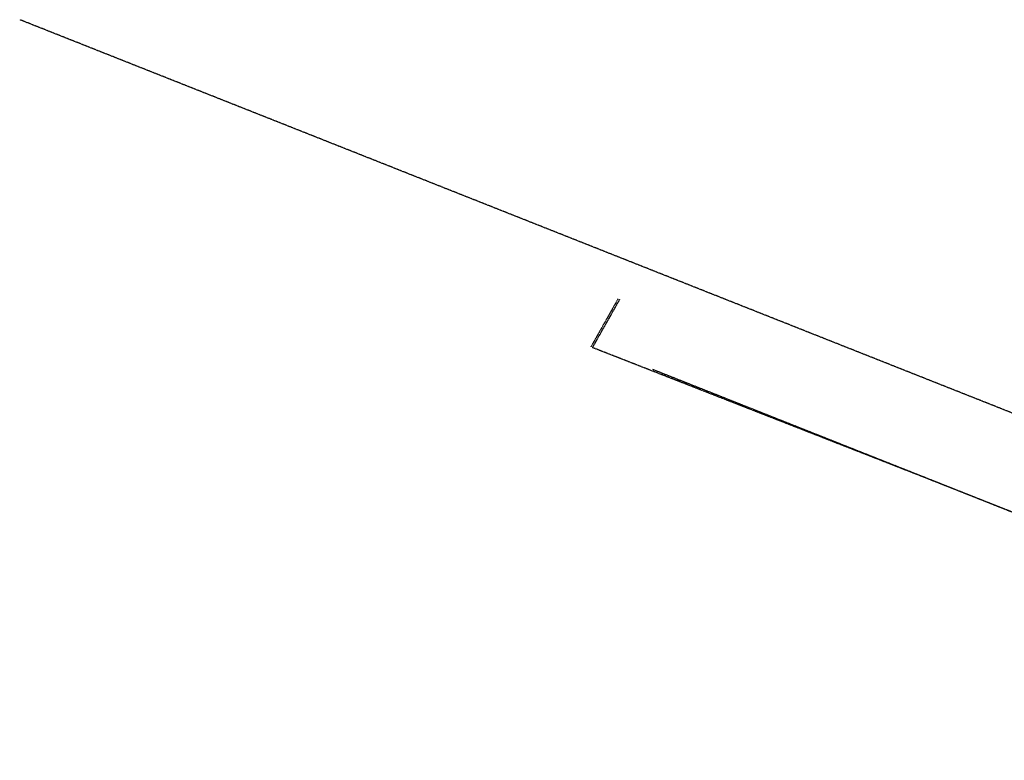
# Model space of a CAD drawing. Extents: x 429357 to 505151, y 227904 to 248592.
# Tile 2 of 256: x 434204 to 436639, y 241870 to 243702. Entities that reach past the tile are written whole.
import ezdxf

# ---------------------------------------------------------------- set-up
doc = ezdxf.new("R2010")
doc.units = 0
doc.header["$MEASUREMENT"] = 0
doc.linetypes.add('CENTER', pattern=[2, 1.25, -0.25, 0.25, -0.25])
doc.linetypes.add('STREAM2', pattern=[0.7375, 0.5, -0.05, 0.0125, -0.05, 0.0125, -0.05, 0.0125, -0.05])
for name, color, linetype in [('V-PROP-LINE-RR-MNDR', 23, 'STREAM2'), ('V-RWAY-CNTR-2012', 4, 'CENTER'), ('V-RWAY-CNTR-PLO-F031-COMP', 5, 'CENTER')]:
    doc.layers.add(name, color=color, linetype=linetype)

msp = doc.modelspace()

# ---------------------------------------------------------------- linework, layer by layer
at = {"layer": 'V-PROP-LINE-RR-MNDR'}
for p, q in [((435683.3, 243011.7), (435616, 242892.8)), ((435687.1, 243010.2), (435619.8, 242891.3))]:
    msp.add_line(p, q, dxfattribs=at)
at = {"layer": 'V-PROP-LINE-RR-MNDR', "flags": 128}
msp.add_lwpolyline([(438210.9, 241870.4), (436430.6, 242574.1), (435619.8, 242891.3)], dxfattribs=at)
at = {"layer": 'V-RWAY-CNTR-2012'}
msp.add_line((435768.9, 242837.6), (436718.5, 242460.7), dxfattribs=at)
at = {"layer": 'V-RWAY-CNTR-PLO-F031-COMP'}
msp.add_line((438727.5, 241909), (434203.7, 243702.3), dxfattribs=at)

doc.saveas('drawing.dxf')
